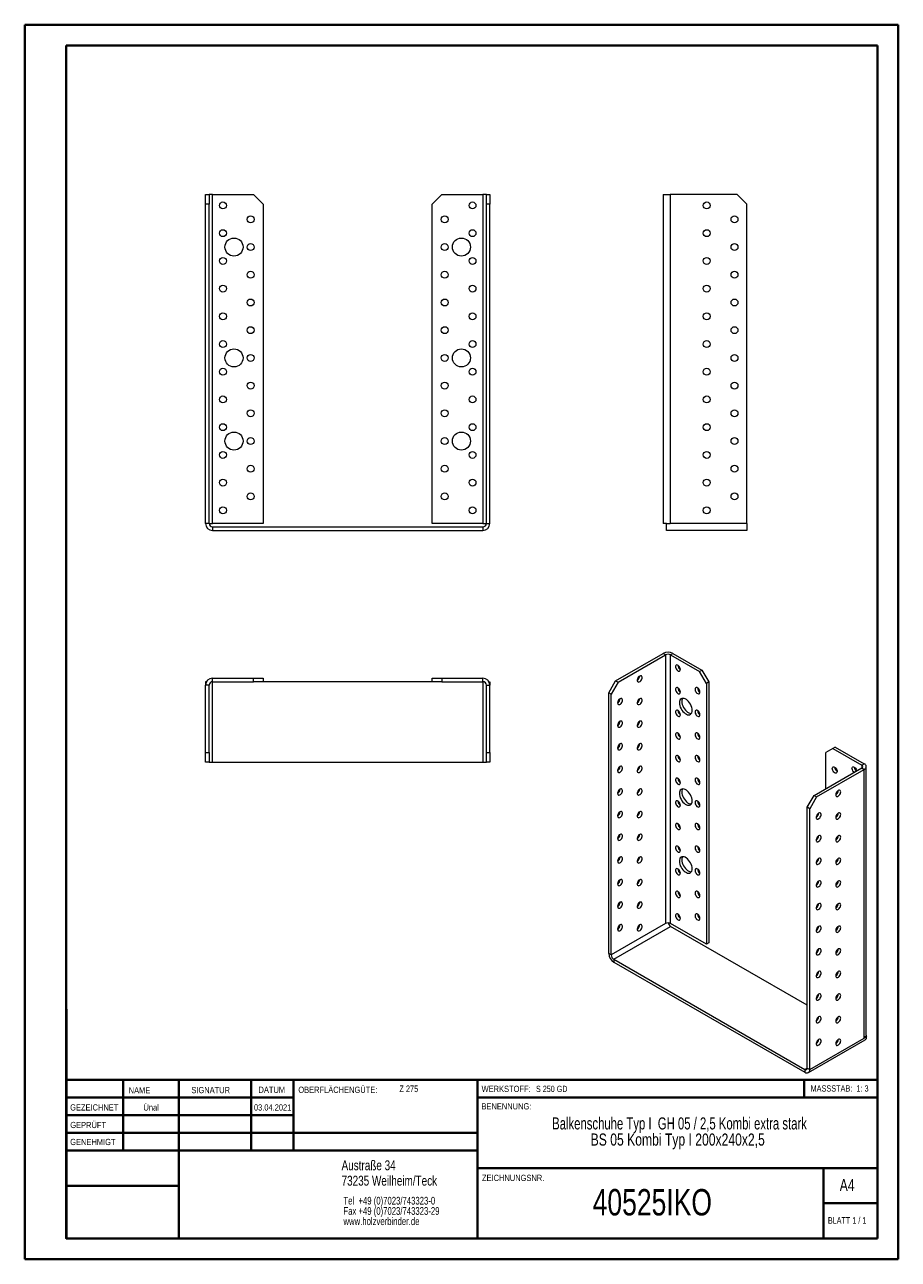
# Model space of a CAD drawing. Header units: millimetres. Extents: x 0 to 210, y 0 to 297.
import ezdxf

# ---------------------------------------------------------------- set-up
doc = ezdxf.new("R2010")
doc.units = ezdxf.units.MM
doc.styles.add('SLDTEXTSTYLE0', font='TXT', dxfattribs={"width": 0.75})
doc.styles.add('SLDTEXTSTYLE1', font='TXT', dxfattribs={"width": 0.681818})
doc.styles.add('SLDTEXTSTYLE2', font='TXT', dxfattribs={"width": 0.7})
doc.styles.add('SLDTEXTSTYLE3', font='TXT', dxfattribs={"width": 0.6875})
doc.styles.add('SLDTEXTSTYLE4', font='TXT', dxfattribs={"width": 0.69898})

# ---------------------------------------------------------------- blocks, each defined once
blk = doc.blocks.new('SW_NOTE_0')
at = {"color": 0, "linetype": 'Continuous', "lineweight": 0, "char_height": 1.8521, "attachment_point": 1, "style": 'SLDTEXTSTYLE0'}
for s, insert in [('Tel  +49 (0)7023/743323-0', (0, 2.39)), ('Fax +49 (0)7023/743323-29', (0, -0.08)), ('www.holzverbinder.de', (0, -2.55))]:
    blk.add_mtext(s, dxfattribs=dict(at, insert=insert))
blk = doc.blocks.new('SW_NOTE_1')
at = {"color": 0, "linetype": 'Continuous', "lineweight": 0, "char_height": 2.9104, "attachment_point": 2}
for s, insert, style in [('Balkenschuhe Typ I  GH 05 / 2,5 Kombi extra stark', (45.38, 3.75), 'SLDTEXTSTYLE4'), ('BS 05 Kombi Typ I 200x240x2,5', (44.95, -0.13), 'SLDTEXTSTYLE0')]:
    blk.add_mtext(s, dxfattribs=dict(at, insert=insert, style=style))

msp = doc.modelspace()

# ---------------------------------------------------------------- linework, layer by layer
at = {"color": 7, "linetype": 'Continuous', "lineweight": 40}
for p, q in [((0.08, 0.21), (0.08, 297.21)), ((0.08, 297.21), (210.08, 297.21)), ((210.08, 0.21), (210.08, 297.21)), ((210.08, 292.21), (210.08, 297.21)), ((10.08, 292.21), (205.08, 292.21)), ((10.08, 5.21), (10.08, 292.21)), ((205.08, 5.21), (205.08, 292.21)), ((10.11, 60.37), (10.11, 5.12)), ((205.08, 43.37), (10.11, 43.37)), ((23.71, 43.37), (23.71, 26.37)), ((37.1, 43.37), (37.1, 5.12)), ((54.51, 43.37), (54.51, 26.37)), ((64.71, 26.37), (64.71, 43.37)), ((108.91, 43.37), (108.91, 5.12)), ((187.47, 39.12), (187.47, 43.37)), ((64.71, 39.1), (10.11, 39.1)), ((205.08, 39.12), (108.91, 39.12)), ((64.71, 34.87), (10.11, 34.87)), ((108.91, 30.62), (10.11, 30.62)), ((108.91, 26.37), (10.11, 26.37)), ((108.91, 22.12), (205.08, 22.12)), ((192.08, 5.21), (192.08, 22.21)), ((37.1, 17.87), (10.11, 17.87)), ((10.11, 13.71), (10.08, 13.71)), ((205.08, 13.71), (192.08, 13.71)), ((10.11, 9.46), (10.08, 9.46)), ((10.08, 5.21), (205.08, 5.21)), ((205.08, 5.21), (180.99, 5.21)), ((0.08, 0.21), (210.08, 0.21))]:
    msp.add_line(p, q, dxfattribs=at)
at = {"color": 7, "linetype": 'Continuous', "lineweight": 15}
for p, q in [((43.56, 256.39), (44.39, 256.39)), ((43.56, 254.06), (43.56, 256.39)), ((44.39, 256.39), (44.39, 254.06)), ((45.23, 256.39), (44.39, 256.39)), ((45.23, 177.23), (45.23, 256.39)), ((45.23, 256.39), (55.06, 256.39)), ((57.39, 254.06), (55.06, 256.39)), ((100.39, 256.39), (98.06, 254.06)), ((100.39, 256.39), (110.23, 256.39)), ((110.23, 256.39), (110.23, 177.23)), ((111.06, 256.39), (110.23, 256.39)), ((111.06, 254.06), (111.06, 256.39)), ((111.06, 256.39), (111.89, 256.39)), ((111.89, 256.39), (111.89, 254.06)), ((153.54, 256.39), (153.54, 177.23)), ((153.54, 256.39), (155.21, 256.39)), ((155.21, 256.39), (155.21, 177.23)), ((171.37, 256.39), (155.21, 256.39)), ((173.71, 254.06), (171.37, 256.39)), ((44.39, 254.06), (43.56, 254.06)), ((43.56, 177.23), (43.56, 254.06)), ((44.39, 177.23), (44.39, 254.06)), ((57.39, 254.06), (57.39, 177.23)), ((98.06, 177.23), (98.06, 254.06)), ((111.06, 177.23), (111.06, 254.06)), ((111.89, 254.06), (111.06, 254.06)), ((111.89, 177.23), (111.89, 254.06)), ((173.71, 177.23), (173.71, 254.06)), ((44.39, 177.23), (43.56, 177.23)), ((44.39, 177.23), (45.23, 177.23)), ((57.39, 177.23), (45.23, 177.23)), ((45.23, 176.39), (45.23, 175.56)), ((45.23, 176.39), (110.23, 176.39)), ((45.23, 175.56), (110.23, 175.56)), ((110.23, 177.23), (98.06, 177.23)), ((110.23, 177.23), (111.06, 177.23)), ((110.23, 176.39), (110.23, 175.56)), ((111.06, 177.23), (111.89, 177.23)), ((154.37, 177.23), (153.54, 177.23)), ((154.37, 175.56), (154.37, 177.23)), ((154.37, 177.23), (155.21, 177.23)), ((173.71, 175.56), (154.37, 175.56)), ((173.71, 177.23), (155.21, 177.23)), ((173.71, 177.23), (173.71, 175.56)), ((142.13, 139.37), (153.57, 145.97)), ((142.72, 139.03), (154.15, 145.63)), ((154.15, 145.63), (153.57, 145.97)), ((154.15, 145.63), (154.15, 80.99)), ((155.33, 145.63), (155.92, 145.97)), ((155.33, 80.99), (155.33, 145.63)), ((155.33, 145.63), (162.29, 141.62)), ((155.92, 145.97), (162.88, 141.96)), ((45.23, 139.16), (45.23, 139.99)), ((45.23, 139.99), (55.06, 139.99)), ((55.06, 139.16), (55.06, 139.99)), ((55.06, 139.99), (57.39, 139.99)), ((57.39, 139.99), (57.39, 139.16)), ((98.06, 139.16), (98.06, 139.99)), ((98.06, 139.99), (100.39, 139.99)), ((100.39, 139.99), (100.39, 139.16)), ((100.39, 139.99), (110.23, 139.99)), ((110.23, 139.16), (110.23, 139.99)), ((162.29, 141.62), (162.88, 141.96)), ((163.94, 138.76), (162.29, 141.62)), ((162.88, 141.96), (164.53, 139.1)), ((43.56, 139.16), (43.56, 138.33)), ((43.78, 139.16), (43.56, 139.16)), ((44.39, 138.33), (43.56, 138.33)), ((43.56, 122.16), (43.56, 138.33)), ((44.39, 122.16), (44.39, 138.33)), ((45.23, 139.16), (55.06, 139.16)), ((45.23, 119.83), (45.23, 139.16)), ((57.39, 139.16), (55.06, 139.16)), ((98.06, 139.16), (57.39, 139.16)), ((100.39, 139.16), (98.06, 139.16)), ((100.39, 139.16), (110.23, 139.16)), ((110.23, 139.16), (110.23, 119.83)), ((111.06, 138.33), (111.89, 138.33)), ((111.06, 122.16), (111.06, 138.33)), ((111.67, 139.16), (111.89, 139.16)), ((111.89, 139.16), (111.89, 138.33)), ((111.89, 122.16), (111.89, 138.33)), ((140.48, 136.51), (142.13, 139.37)), ((142.72, 139.03), (141.07, 136.17)), ((142.13, 139.37), (142.72, 139.03)), ((164.53, 139.1), (163.94, 138.76)), ((163.94, 138.76), (163.94, 76.02)), ((164.53, 139.1), (164.53, 76.36)), ((141.07, 136.17), (140.48, 136.51)), ((140.48, 73.78), (140.48, 136.51)), ((141.07, 73.44), (141.07, 136.17)), ((43.56, 122.16), (44.39, 122.16)), ((43.56, 119.83), (43.56, 122.16)), ((44.39, 122.16), (44.39, 119.83)), ((111.06, 122.16), (111.89, 122.16)), ((111.06, 119.83), (111.06, 122.16)), ((111.89, 122.16), (111.89, 119.83)), ((194.34, 123.11), (192.69, 122.16)), ((192.69, 113.45), (192.69, 122.16)), ((194.93, 123.45), (194.34, 123.11)), ((194.34, 123.11), (201.3, 119.1)), ((194.93, 123.45), (201.88, 119.44)), ((44.39, 119.83), (43.56, 119.83)), ((44.39, 119.83), (45.23, 119.83)), ((45.23, 119.83), (110.23, 119.83)), ((110.23, 119.83), (111.06, 119.83)), ((111.89, 119.83), (111.06, 119.83)), ((201.3, 119.1), (201.88, 119.44)), ((201.3, 119.1), (201.3, 118.42)), ((189.86, 111.82), (201.3, 118.42)), ((190.45, 111.48), (201.88, 118.08)), ((201.3, 118.42), (201.88, 118.08)), ((201.88, 53.43), (201.88, 118.08)), ((202.37, 54.11), (202.37, 118.76)), ((188.21, 108.96), (189.86, 111.82)), ((190.45, 111.48), (188.8, 108.62)), ((189.86, 111.82), (190.45, 111.48)), ((188.8, 108.62), (188.21, 108.96)), ((188.21, 46.22), (188.21, 108.96)), ((188.8, 45.88), (188.8, 108.62)), ((154.15, 80.99), (141.07, 73.44)), ((141.66, 72.42), (155.33, 80.31)), ((163.94, 76.02), (155.33, 80.99)), ((188.21, 61.33), (155.33, 80.31)), ((164.53, 76.36), (163.94, 76.02)), ((141.07, 73.44), (140.48, 73.78)), ((141.66, 72.42), (187.62, 45.88)), ((141.66, 72.42), (141.66, 71.73)), ((141.66, 71.73), (187.62, 45.2)), ((195.4, 57.86), (195.17, 57.99)), ((202.47, 53.77), (201.88, 53.43)), ((202.32, 53.87), (202.47, 53.77)), ((188.46, 45.12), (202.13, 53.01)), ((188.8, 45.88), (201.88, 53.43)), ((188.21, 46.22), (187.62, 45.88)), ((187.62, 45.88), (187.62, 45.2)), ((188.21, 46.22), (188.8, 45.88))]:
    msp.add_line(p, q, dxfattribs=at)
at = {"color": 7, "linetype": 'Continuous', "lineweight": 0}
for p, q in [((64.71, 39.12), (10.11, 39.12)), ((23.71, 5.21), (23.71, 5.12)), ((54.51, 5.21), (54.51, 5.12))]:
    msp.add_line(p, q, dxfattribs=at)
at = {"color": 7, "linetype": 'Continuous', "lineweight": 15, "flags": 128}
for points in [[(157.69, 142.09), (157.66, 142.31), (157.59, 142.53), (157.47, 142.75), (157.32, 142.94), (157.14, 143.09), (156.97, 143.17), (156.81, 143.19), (156.67, 143.14), (156.57, 143.03), (156.52, 142.87), (156.52, 142.67), (156.57, 142.44), (156.67, 142.22), (156.81, 142.01), (156.97, 141.84), (157.14, 141.73), (157.32, 141.67), (157.47, 141.69), (157.59, 141.77), (157.66, 141.91), (157.69, 142.09)], [(147.91, 140.53), (147.73, 140.4), (147.58, 140.22), (147.45, 140.01), (147.36, 139.78), (147.32, 139.56), (147.33, 139.36), (147.4, 139.21), (147.51, 139.12), (147.65, 139.09), (147.82, 139.12), (148, 139.23), (148.16, 139.38), (148.31, 139.58), (148.42, 139.8), (148.48, 140.03), (148.5, 140.24), (148.46, 140.41), (148.37, 140.54), (148.24, 140.6), (148.08, 140.6), (147.91, 140.53)], [(157.69, 136.65), (157.66, 136.86), (157.59, 137.09), (157.47, 137.31), (157.32, 137.5), (157.14, 137.64), (156.97, 137.73), (156.81, 137.75), (156.67, 137.7), (156.57, 137.59), (156.52, 137.43), (156.52, 137.22), (156.57, 137), (156.67, 136.78), (156.81, 136.57), (156.97, 136.4), (157.14, 136.28), (157.32, 136.23), (157.47, 136.24), (157.59, 136.32), (157.66, 136.46), (157.69, 136.65)], [(162.4, 136.65), (162.38, 136.86), (162.3, 137.09), (162.18, 137.31), (162.03, 137.5), (161.86, 137.64), (161.68, 137.73), (161.52, 137.75), (161.38, 137.7), (161.28, 137.59), (161.23, 137.43), (161.23, 137.22), (161.28, 137), (161.38, 136.78), (161.52, 136.57), (161.68, 136.4), (161.86, 136.29), (162.03, 136.23), (162.18, 136.25), (162.3, 136.32), (162.38, 136.46), (162.4, 136.65)], [(143.19, 135.08), (143.02, 134.95), (142.86, 134.77), (142.73, 134.56), (142.65, 134.34), (142.61, 134.12), (142.62, 133.92), (142.68, 133.77), (142.79, 133.67), (142.94, 133.64), (143.11, 133.68), (143.28, 133.78), (143.45, 133.94), (143.6, 134.14), (143.7, 134.36), (143.77, 134.58), (143.78, 134.79), (143.74, 134.97), (143.66, 135.09), (143.53, 135.16), (143.37, 135.15), (143.19, 135.08)], [(147.91, 135.08), (147.73, 134.95), (147.58, 134.77), (147.45, 134.56), (147.36, 134.34), (147.32, 134.12), (147.33, 133.92), (147.4, 133.77), (147.51, 133.67), (147.65, 133.64), (147.82, 133.68), (148, 133.78), (148.16, 133.94), (148.31, 134.14), (148.42, 134.36), (148.48, 134.58), (148.5, 134.79), (148.46, 134.97), (148.37, 135.09), (148.24, 135.16), (148.08, 135.15), (147.91, 135.08)], [(160.52, 132.29), (160.49, 132.63), (160.42, 132.99), (160.29, 133.36), (160.12, 133.72), (159.91, 134.06), (159.67, 134.37), (159.41, 134.64), (159.13, 134.86), (158.85, 135.02), (158.57, 135.12), (158.3, 135.16), (158.06, 135.12), (157.85, 135.02), (157.68, 134.86), (157.56, 134.64), (157.48, 134.37), (157.45, 134.06), (157.48, 133.72), (157.56, 133.36), (157.68, 133), (157.85, 132.64), (158.06, 132.3), (158.3, 131.99), (158.57, 131.72), (158.85, 131.5), (159.13, 131.34), (159.41, 131.23), (159.67, 131.2), (159.91, 131.23), (160.12, 131.33), (160.29, 131.5), (160.42, 131.71), (160.49, 131.98), (160.52, 132.29)], [(158.24, 135.15), (158.15, 134.98), (158.07, 134.71), (158.04, 134.4), (158.07, 134.06), (158.15, 133.7), (158.27, 133.34), (158.44, 132.98), (158.65, 132.64), (158.89, 132.33), (159.16, 132.06), (159.43, 131.84), (159.72, 131.68), (160, 131.58), (160.26, 131.54), (160.32, 131.54)], [(157.69, 131.21), (157.66, 131.42), (157.59, 131.65), (157.47, 131.87), (157.32, 132.05), (157.14, 132.2), (156.97, 132.28), (156.81, 132.3), (156.67, 132.26), (156.57, 132.15), (156.52, 131.98), (156.52, 131.78), (156.57, 131.56), (156.67, 131.33), (156.81, 131.13), (156.97, 130.96), (157.14, 130.84), (157.32, 130.79), (157.47, 130.8), (157.59, 130.88), (157.66, 131.02), (157.69, 131.21)], [(162.4, 131.21), (162.38, 131.42), (162.3, 131.65), (162.18, 131.87), (162.03, 132.05), (161.86, 132.2), (161.68, 132.28), (161.52, 132.31), (161.38, 132.26), (161.28, 132.15), (161.23, 131.98), (161.23, 131.78), (161.28, 131.56), (161.38, 131.33), (161.52, 131.13), (161.68, 130.96), (161.86, 130.84), (162.03, 130.79), (162.18, 130.8), (162.3, 130.88), (162.38, 131.02), (162.4, 131.21)], [(143.19, 129.64), (143.02, 129.51), (142.86, 129.33), (142.73, 129.12), (142.65, 128.89), (142.61, 128.67), (142.62, 128.48), (142.68, 128.33), (142.79, 128.23), (142.94, 128.2), (143.11, 128.24), (143.28, 128.34), (143.45, 128.49), (143.6, 128.69), (143.7, 128.91), (143.77, 129.14), (143.78, 129.35), (143.74, 129.53), (143.66, 129.65), (143.53, 129.71), (143.37, 129.71), (143.19, 129.64)], [(147.91, 129.64), (147.73, 129.51), (147.58, 129.33), (147.45, 129.12), (147.36, 128.89), (147.32, 128.67), (147.33, 128.48), (147.4, 128.33), (147.51, 128.23), (147.65, 128.2), (147.82, 128.24), (148, 128.34), (148.16, 128.49), (148.31, 128.69), (148.42, 128.91), (148.48, 129.14), (148.5, 129.35), (148.46, 129.53), (148.37, 129.65), (148.24, 129.71), (148.08, 129.71), (147.91, 129.64)], [(157.69, 125.76), (157.66, 125.98), (157.59, 126.2), (157.47, 126.42), (157.32, 126.61), (157.14, 126.75), (156.97, 126.84), (156.81, 126.86), (156.67, 126.81), (156.57, 126.7), (156.52, 126.54), (156.52, 126.34), (156.57, 126.11), (156.67, 125.89), (156.81, 125.68), (156.97, 125.51), (157.14, 125.4), (157.32, 125.34), (157.47, 125.36), (157.59, 125.44), (157.66, 125.58), (157.69, 125.76)], [(162.4, 125.76), (162.38, 125.98), (162.3, 126.2), (162.18, 126.42), (162.03, 126.61), (161.86, 126.76), (161.68, 126.84), (161.52, 126.86), (161.38, 126.81), (161.28, 126.7), (161.23, 126.54), (161.23, 126.34), (161.28, 126.11), (161.38, 125.89), (161.52, 125.68), (161.68, 125.51), (161.86, 125.4), (162.03, 125.34), (162.18, 125.36), (162.3, 125.44), (162.38, 125.58), (162.4, 125.76)], [(143.19, 124.2), (143.02, 124.07), (142.86, 123.89), (142.73, 123.68), (142.65, 123.45), (142.61, 123.23), (142.62, 123.03), (142.68, 122.88), (142.79, 122.79), (142.94, 122.76), (143.11, 122.79), (143.28, 122.89), (143.45, 123.05), (143.6, 123.25), (143.7, 123.47), (143.77, 123.7), (143.78, 123.91), (143.74, 124.08), (143.66, 124.21), (143.53, 124.27), (143.37, 124.27), (143.19, 124.2)], [(147.91, 124.2), (147.73, 124.07), (147.58, 123.89), (147.45, 123.67), (147.36, 123.45), (147.32, 123.23), (147.33, 123.03), (147.4, 122.88), (147.51, 122.79), (147.65, 122.76), (147.82, 122.79), (148, 122.89), (148.16, 123.05), (148.31, 123.25), (148.42, 123.47), (148.48, 123.7), (148.5, 123.91), (148.46, 124.08), (148.37, 124.21), (148.24, 124.27), (148.08, 124.27), (147.91, 124.2)], [(143.19, 118.75), (143.02, 118.62), (142.86, 118.44), (142.73, 118.23), (142.65, 118.01), (142.61, 117.78), (142.62, 117.59), (142.68, 117.44), (142.79, 117.34), (142.94, 117.31), (143.11, 117.35), (143.28, 117.45), (143.45, 117.61), (143.6, 117.81), (143.7, 118.03), (143.77, 118.25), (143.78, 118.46), (143.74, 118.64), (143.66, 118.76), (143.53, 118.83), (143.37, 118.82), (143.19, 118.75)], [(147.91, 118.75), (147.73, 118.62), (147.58, 118.44), (147.45, 118.23), (147.36, 118), (147.32, 117.78), (147.33, 117.59), (147.4, 117.44), (147.51, 117.34), (147.65, 117.31), (147.82, 117.35), (148, 117.45), (148.16, 117.61), (148.31, 117.81), (148.42, 118.03), (148.48, 118.25), (148.5, 118.46), (148.46, 118.64), (148.37, 118.76), (148.24, 118.83), (148.08, 118.82), (147.91, 118.75)], [(157.69, 120.32), (157.66, 120.53), (157.59, 120.76), (157.47, 120.98), (157.32, 121.17), (157.14, 121.31), (156.97, 121.4), (156.81, 121.42), (156.67, 121.37), (156.57, 121.26), (156.52, 121.1), (156.52, 120.89), (156.57, 120.67), (156.67, 120.44), (156.81, 120.24), (156.97, 120.07), (157.14, 119.95), (157.32, 119.9), (157.47, 119.91), (157.59, 119.99), (157.66, 120.13), (157.69, 120.32)], [(162.4, 120.32), (162.38, 120.53), (162.3, 120.76), (162.18, 120.98), (162.03, 121.17), (161.86, 121.31), (161.68, 121.4), (161.52, 121.42), (161.38, 121.37), (161.28, 121.26), (161.23, 121.1), (161.23, 120.89), (161.28, 120.67), (161.38, 120.45), (161.52, 120.24), (161.68, 120.07), (161.86, 119.95), (162.03, 119.9), (162.18, 119.91), (162.3, 119.99), (162.38, 120.13), (162.4, 120.32)], [(157.69, 114.87), (157.66, 115.09), (157.59, 115.32), (157.47, 115.53), (157.32, 115.72), (157.14, 115.87), (156.97, 115.95), (156.81, 115.97), (156.67, 115.93), (156.57, 115.82), (156.52, 115.65), (156.52, 115.45), (156.57, 115.23), (156.67, 115), (156.81, 114.8), (156.97, 114.63), (157.14, 114.51), (157.32, 114.46), (157.47, 114.47), (157.59, 114.55), (157.66, 114.69), (157.69, 114.87)], [(162.4, 114.87), (162.38, 115.09), (162.3, 115.32), (162.18, 115.53), (162.03, 115.72), (161.86, 115.87), (161.68, 115.95), (161.52, 115.97), (161.38, 115.93), (161.28, 115.82), (161.23, 115.65), (161.23, 115.45), (161.28, 115.23), (161.38, 115), (161.52, 114.8), (161.68, 114.63), (161.86, 114.51), (162.03, 114.46), (162.18, 114.47), (162.3, 114.55), (162.38, 114.69), (162.4, 114.87)], [(194.22, 118.28), (194.25, 118.47), (194.33, 118.6), (194.45, 118.68), (194.6, 118.7), (194.77, 118.64), (194.94, 118.53), (195.11, 118.36), (195.25, 118.15), (195.34, 117.93), (195.4, 117.7), (195.4, 117.5), (195.34, 117.34), (195.25, 117.23), (195.11, 117.18), (194.94, 117.2), (194.77, 117.29), (194.6, 117.43), (194.45, 117.62), (194.33, 117.84), (194.25, 118.06), (194.22, 118.28)], [(198.94, 118.28), (198.96, 118.47), (199.04, 118.6), (199.16, 118.68), (199.31, 118.7), (199.48, 118.64), (199.66, 118.53), (199.82, 118.36), (199.96, 118.15), (200.06, 117.93), (200.11, 117.73)], [(143.19, 113.31), (143.02, 113.18), (142.86, 113), (142.73, 112.79), (142.65, 112.56), (142.61, 112.34), (142.62, 112.15), (142.68, 111.99), (142.79, 111.9), (142.94, 111.87), (143.11, 111.91), (143.28, 112.01), (143.45, 112.16), (143.6, 112.36), (143.7, 112.58), (143.77, 112.81), (143.78, 113.02), (143.74, 113.19), (143.66, 113.32), (143.53, 113.38), (143.37, 113.38), (143.19, 113.31)], [(147.91, 113.31), (147.73, 113.18), (147.58, 113), (147.45, 112.79), (147.36, 112.56), (147.32, 112.34), (147.33, 112.15), (147.4, 111.99), (147.51, 111.9), (147.65, 111.87), (147.82, 111.91), (148, 112.01), (148.16, 112.16), (148.31, 112.36), (148.42, 112.58), (148.48, 112.81), (148.5, 113.02), (148.46, 113.19), (148.37, 113.32), (148.24, 113.38), (148.08, 113.38), (147.91, 113.31)], [(160.52, 110.52), (160.49, 110.86), (160.42, 111.22), (160.29, 111.58), (160.12, 111.94), (159.91, 112.28), (159.67, 112.59), (159.41, 112.86), (159.13, 113.08), (158.85, 113.25), (158.57, 113.35), (158.3, 113.38), (158.06, 113.35), (157.85, 113.25), (157.68, 113.09), (157.56, 112.87), (157.48, 112.6), (157.45, 112.29), (157.48, 111.95), (157.56, 111.59), (157.68, 111.22), (157.85, 110.87), (158.06, 110.53), (158.3, 110.21), (158.57, 109.94), (158.85, 109.72), (159.13, 109.56), (159.41, 109.46), (159.67, 109.43), (159.91, 109.46), (160.12, 109.56), (160.29, 109.72), (160.42, 109.94), (160.49, 110.21), (160.52, 110.52)], [(158.24, 113.38), (158.15, 113.21), (158.07, 112.94), (158.04, 112.63), (158.07, 112.29), (158.15, 111.93), (158.27, 111.56), (158.44, 111.21), (158.65, 110.87), (158.89, 110.55), (159.16, 110.28), (159.43, 110.06), (159.72, 109.9), (160, 109.8), (160.26, 109.77), (160.32, 109.77)], [(195.64, 112.97), (195.46, 112.84), (195.31, 112.66), (195.18, 112.45), (195.09, 112.23), (195.05, 112.01), (195.06, 111.81), (195.13, 111.66), (195.24, 111.56), (195.38, 111.53), (195.55, 111.57), (195.73, 111.67), (195.89, 111.83), (196.04, 112.03), (196.15, 112.25), (196.21, 112.47), (196.23, 112.68), (196.19, 112.86), (196.1, 112.98), (195.97, 113.05), (195.81, 113.04), (195.64, 112.97)], [(157.69, 109.43), (157.66, 109.65), (157.59, 109.87), (157.47, 110.09), (157.32, 110.28), (157.14, 110.42), (156.97, 110.51), (156.81, 110.53), (156.67, 110.48), (156.57, 110.37), (156.52, 110.21), (156.52, 110.01), (156.57, 109.78), (156.67, 109.56), (156.81, 109.35), (156.97, 109.18), (157.14, 109.07), (157.32, 109.01), (157.47, 109.03), (157.59, 109.11), (157.66, 109.25), (157.69, 109.43)], [(162.4, 109.43), (162.38, 109.65), (162.3, 109.87), (162.18, 110.09), (162.03, 110.28), (161.86, 110.42), (161.68, 110.51), (161.52, 110.53), (161.38, 110.48), (161.28, 110.37), (161.23, 110.21), (161.23, 110.01), (161.28, 109.78), (161.38, 109.56), (161.52, 109.35), (161.68, 109.18), (161.86, 109.07), (162.03, 109.01), (162.18, 109.03), (162.3, 109.11), (162.38, 109.25), (162.4, 109.43)], [(195.33, 112.2), (195.19, 112.33), (195.14, 112.38)], [(195.28, 112.63), (195.34, 112.48), (195.39, 112.28)], [(143.19, 107.87), (143.02, 107.74), (142.86, 107.56), (142.73, 107.34), (142.65, 107.12), (142.61, 106.9), (142.62, 106.7), (142.68, 106.55), (142.79, 106.46), (142.94, 106.43), (143.11, 106.46), (143.28, 106.56), (143.45, 106.72), (143.6, 106.92), (143.7, 107.14), (143.77, 107.37), (143.78, 107.58), (143.74, 107.75), (143.66, 107.88), (143.53, 107.94), (143.37, 107.94), (143.19, 107.87)], [(147.91, 107.87), (147.73, 107.74), (147.58, 107.56), (147.45, 107.34), (147.36, 107.12), (147.32, 106.9), (147.33, 106.7), (147.4, 106.55), (147.51, 106.46), (147.65, 106.42), (147.82, 106.46), (148, 106.56), (148.16, 106.72), (148.31, 106.92), (148.42, 107.14), (148.48, 107.37), (148.5, 107.58), (148.46, 107.75), (148.37, 107.88), (148.24, 107.94), (148.08, 107.94), (147.91, 107.87)], [(190.92, 107.53), (190.75, 107.4), (190.59, 107.22), (190.46, 107.01), (190.38, 106.78), (190.34, 106.56), (190.35, 106.37), (190.41, 106.22), (190.52, 106.12), (190.67, 106.09), (190.84, 106.13), (191.01, 106.23), (191.18, 106.38), (191.33, 106.58), (191.43, 106.8), (191.5, 107.03), (191.51, 107.24), (191.47, 107.42), (191.38, 107.54), (191.26, 107.6), (191.1, 107.6), (190.92, 107.53)], [(195.64, 107.53), (195.46, 107.4), (195.31, 107.22), (195.18, 107.01), (195.09, 106.78), (195.05, 106.56), (195.06, 106.37), (195.13, 106.21), (195.24, 106.12), (195.38, 106.09), (195.55, 106.13), (195.73, 106.23), (195.89, 106.38), (196.04, 106.58), (196.15, 106.8), (196.21, 107.03), (196.23, 107.24), (196.19, 107.42), (196.1, 107.54), (195.97, 107.6), (195.81, 107.6), (195.64, 107.53)], [(195.33, 106.76), (195.19, 106.88), (195.14, 106.93)], [(195.28, 107.19), (195.34, 107.04), (195.39, 106.84)], [(157.69, 103.99), (157.66, 104.2), (157.59, 104.43), (157.47, 104.65), (157.32, 104.84), (157.14, 104.98), (156.97, 105.07), (156.81, 105.09), (156.67, 105.04), (156.57, 104.93), (156.52, 104.77), (156.52, 104.56), (156.57, 104.34), (156.67, 104.11), (156.81, 103.91), (156.97, 103.74), (157.14, 103.62), (157.32, 103.57), (157.47, 103.58), (157.59, 103.66), (157.66, 103.8), (157.69, 103.99)], [(162.4, 103.99), (162.38, 104.2), (162.3, 104.43), (162.18, 104.65), (162.03, 104.84), (161.86, 104.98), (161.68, 105.07), (161.52, 105.09), (161.38, 105.04), (161.28, 104.93), (161.23, 104.77), (161.23, 104.56), (161.28, 104.34), (161.38, 104.11), (161.52, 103.91), (161.68, 103.74), (161.86, 103.62), (162.03, 103.57), (162.18, 103.58), (162.3, 103.66), (162.38, 103.8), (162.4, 103.99)], [(143.19, 102.42), (143.02, 102.29), (142.86, 102.11), (142.73, 101.9), (142.65, 101.67), (142.61, 101.45), (142.62, 101.26), (142.68, 101.11), (142.79, 101.01), (142.94, 100.98), (143.11, 101.02), (143.28, 101.12), (143.45, 101.28), (143.6, 101.47), (143.7, 101.7), (143.77, 101.92), (143.78, 102.13), (143.74, 102.31), (143.66, 102.43), (143.53, 102.5), (143.37, 102.49), (143.19, 102.42)], [(147.91, 102.42), (147.73, 102.29), (147.58, 102.11), (147.45, 101.9), (147.36, 101.67), (147.32, 101.45), (147.33, 101.26), (147.4, 101.11), (147.51, 101.01), (147.65, 100.98), (147.82, 101.02), (148, 101.12), (148.16, 101.28), (148.31, 101.47), (148.42, 101.7), (148.48, 101.92), (148.5, 102.13), (148.46, 102.31), (148.37, 102.43), (148.24, 102.5), (148.08, 102.49), (147.91, 102.42)], [(190.92, 102.09), (190.75, 101.96), (190.59, 101.78), (190.46, 101.56), (190.38, 101.34), (190.34, 101.12), (190.35, 100.92), (190.41, 100.77), (190.52, 100.68), (190.67, 100.65), (190.84, 100.68), (191.01, 100.78), (191.18, 100.94), (191.33, 101.14), (191.43, 101.36), (191.5, 101.59), (191.51, 101.8), (191.47, 101.97), (191.38, 102.1), (191.26, 102.16), (191.1, 102.16), (190.92, 102.09)], [(195.64, 102.09), (195.46, 101.96), (195.31, 101.78), (195.18, 101.56), (195.09, 101.34), (195.05, 101.12), (195.06, 100.92), (195.13, 100.77), (195.24, 100.68), (195.38, 100.65), (195.55, 100.68), (195.73, 100.78), (195.89, 100.94), (196.04, 101.14), (196.15, 101.36), (196.21, 101.59), (196.23, 101.8), (196.19, 101.97), (196.1, 102.1), (195.97, 102.16), (195.81, 102.16), (195.64, 102.09)], [(195.33, 101.31), (195.19, 101.44), (195.14, 101.49)], [(195.28, 101.75), (195.34, 101.6), (195.39, 101.39)], [(157.69, 98.54), (157.66, 98.76), (157.59, 98.99), (157.47, 99.2), (157.32, 99.39), (157.14, 99.54), (156.97, 99.62), (156.81, 99.64), (156.67, 99.6), (156.57, 99.49), (156.52, 99.32), (156.52, 99.12), (156.57, 98.89), (156.67, 98.67), (156.81, 98.46), (156.97, 98.3), (157.14, 98.18), (157.32, 98.13), (157.47, 98.14), (157.59, 98.22), (157.66, 98.36), (157.69, 98.54)], [(162.4, 98.54), (162.38, 98.76), (162.3, 98.99), (162.18, 99.2), (162.03, 99.39), (161.86, 99.54), (161.68, 99.62), (161.52, 99.64), (161.38, 99.6), (161.28, 99.49), (161.23, 99.32), (161.23, 99.12), (161.28, 98.9), (161.38, 98.67), (161.52, 98.46), (161.68, 98.3), (161.86, 98.18), (162.03, 98.13), (162.18, 98.14), (162.3, 98.22), (162.38, 98.36), (162.4, 98.54)], [(143.19, 96.98), (143.02, 96.85), (142.86, 96.67), (142.73, 96.46), (142.65, 96.23), (142.61, 96.01), (142.62, 95.82), (142.68, 95.66), (142.79, 95.57), (142.94, 95.54), (143.11, 95.58), (143.28, 95.68), (143.45, 95.83), (143.6, 96.03), (143.7, 96.25), (143.77, 96.48), (143.78, 96.69), (143.74, 96.86), (143.66, 96.99), (143.53, 97.05), (143.37, 97.05), (143.19, 96.98)], [(147.91, 96.98), (147.73, 96.85), (147.58, 96.67), (147.45, 96.46), (147.36, 96.23), (147.32, 96.01), (147.33, 95.82), (147.4, 95.66), (147.51, 95.57), (147.65, 95.54), (147.82, 95.57), (148, 95.68), (148.16, 95.83), (148.31, 96.03), (148.42, 96.25), (148.48, 96.48), (148.5, 96.69), (148.46, 96.86), (148.37, 96.99), (148.24, 97.05), (148.08, 97.05), (147.91, 96.98)], [(160.52, 94.19), (160.49, 94.53), (160.42, 94.89), (160.29, 95.25), (160.12, 95.61), (159.91, 95.95), (159.67, 96.26), (159.41, 96.53), (159.13, 96.75), (158.85, 96.92), (158.57, 97.02), (158.3, 97.05), (158.06, 97.02), (157.85, 96.92), (157.68, 96.76), (157.56, 96.54), (157.48, 96.27), (157.45, 95.96), (157.48, 95.62), (157.56, 95.26), (157.68, 94.89), (157.85, 94.54), (158.06, 94.19), (158.3, 93.88), (158.57, 93.61), (158.85, 93.39), (159.13, 93.23), (159.41, 93.13), (159.67, 93.1), (159.91, 93.13), (160.12, 93.23), (160.29, 93.39), (160.42, 93.61), (160.49, 93.88), (160.52, 94.19)], [(158.24, 97.05), (158.15, 96.88), (158.07, 96.61), (158.04, 96.3), (158.07, 95.96), (158.15, 95.6), (158.27, 95.23), (158.44, 94.88), (158.65, 94.53), (158.89, 94.22), (159.16, 93.95), (159.43, 93.73), (159.72, 93.57), (160, 93.47), (160.26, 93.44), (160.32, 93.44)], [(190.92, 96.64), (190.75, 96.51), (190.59, 96.33), (190.46, 96.12), (190.38, 95.89), (190.34, 95.67), (190.35, 95.48), (190.41, 95.33), (190.52, 95.23), (190.67, 95.2), (190.84, 95.24), (191.01, 95.34), (191.18, 95.5), (191.33, 95.7), (191.43, 95.92), (191.5, 96.14), (191.51, 96.35), (191.47, 96.53), (191.38, 96.65), (191.26, 96.72), (191.1, 96.71), (190.92, 96.64)], [(195.64, 96.64), (195.46, 96.51), (195.31, 96.33), (195.18, 96.12), (195.09, 95.89), (195.05, 95.67), (195.06, 95.48), (195.13, 95.33), (195.24, 95.23), (195.38, 95.2), (195.55, 95.24), (195.73, 95.34), (195.89, 95.5), (196.04, 95.7), (196.15, 95.92), (196.21, 96.14), (196.23, 96.35), (196.19, 96.53), (196.1, 96.65), (195.97, 96.72), (195.81, 96.71), (195.64, 96.64)], [(195.33, 95.87), (195.19, 96), (195.14, 96.04)], [(195.28, 96.3), (195.34, 96.15), (195.39, 95.95)], [(157.69, 93.1), (157.66, 93.32), (157.59, 93.54), (157.47, 93.76), (157.32, 93.95), (157.14, 94.09), (156.97, 94.18), (156.81, 94.2), (156.67, 94.15), (156.57, 94.04), (156.52, 93.88), (156.52, 93.67), (156.57, 93.45), (156.67, 93.23), (156.81, 93.02), (156.97, 92.85), (157.14, 92.74), (157.32, 92.68), (157.47, 92.7), (157.59, 92.78), (157.66, 92.91), (157.69, 93.1)], [(162.4, 93.1), (162.38, 93.32), (162.3, 93.54), (162.18, 93.76), (162.03, 93.95), (161.86, 94.09), (161.68, 94.18), (161.52, 94.2), (161.38, 94.15), (161.28, 94.04), (161.23, 93.88), (161.23, 93.68), (161.28, 93.45), (161.38, 93.23), (161.52, 93.02), (161.68, 92.85), (161.86, 92.74), (162.03, 92.68), (162.18, 92.7), (162.3, 92.78), (162.38, 92.91), (162.4, 93.1)], [(143.19, 91.54), (143.02, 91.41), (142.86, 91.23), (142.73, 91.01), (142.65, 90.79), (142.61, 90.57), (142.62, 90.37), (142.68, 90.22), (142.79, 90.13), (142.94, 90.09), (143.11, 90.13), (143.28, 90.23), (143.45, 90.39), (143.6, 90.59), (143.7, 90.81), (143.77, 91.04), (143.78, 91.25), (143.74, 91.42), (143.66, 91.55), (143.53, 91.61), (143.37, 91.61), (143.19, 91.54)], [(147.91, 91.54), (147.73, 91.4), (147.58, 91.23), (147.45, 91.01), (147.36, 90.79), (147.32, 90.57), (147.33, 90.37), (147.4, 90.22), (147.51, 90.12), (147.65, 90.09), (147.82, 90.13), (148, 90.23), (148.16, 90.39), (148.31, 90.59), (148.42, 90.81), (148.48, 91.03), (148.5, 91.24), (148.46, 91.42), (148.37, 91.54), (148.24, 91.61), (148.08, 91.61), (147.91, 91.54)], [(190.92, 91.2), (190.75, 91.07), (190.59, 90.89), (190.46, 90.68), (190.38, 90.45), (190.34, 90.23), (190.35, 90.04), (190.41, 89.88), (190.52, 89.79), (190.67, 89.76), (190.84, 89.8), (191.01, 89.9), (191.18, 90.05), (191.33, 90.25), (191.43, 90.47), (191.5, 90.7), (191.51, 90.91), (191.47, 91.08), (191.38, 91.21), (191.26, 91.27), (191.1, 91.27), (190.92, 91.2)], [(195.64, 91.2), (195.46, 91.07), (195.31, 90.89), (195.18, 90.68), (195.09, 90.45), (195.05, 90.23), (195.06, 90.04), (195.13, 89.88), (195.24, 89.79), (195.38, 89.76), (195.55, 89.8), (195.73, 89.9), (195.89, 90.05), (196.04, 90.25), (196.15, 90.47), (196.21, 90.7), (196.23, 90.91), (196.19, 91.08), (196.1, 91.21), (195.97, 91.27), (195.81, 91.27), (195.64, 91.2)], [(195.33, 90.43), (195.19, 90.55), (195.14, 90.6)], [(195.28, 90.86), (195.34, 90.71), (195.39, 90.51)], [(143.19, 86.09), (143.02, 85.96), (142.86, 85.78), (142.73, 85.57), (142.65, 85.34), (142.61, 85.12), (142.62, 84.93), (142.68, 84.78), (142.79, 84.68), (142.94, 84.65), (143.11, 84.69), (143.28, 84.79), (143.45, 84.95), (143.6, 85.14), (143.7, 85.37), (143.77, 85.59), (143.78, 85.8), (143.74, 85.98), (143.66, 86.1), (143.53, 86.17), (143.37, 86.16), (143.19, 86.09)], [(147.91, 86.09), (147.73, 85.96), (147.58, 85.78), (147.45, 85.57), (147.36, 85.34), (147.32, 85.12), (147.33, 84.93), (147.4, 84.78), (147.51, 84.68), (147.65, 84.65), (147.82, 84.69), (148, 84.79), (148.16, 84.95), (148.31, 85.14), (148.42, 85.37), (148.48, 85.59), (148.5, 85.8), (148.46, 85.98), (148.37, 86.1), (148.24, 86.16), (148.08, 86.16), (147.91, 86.09)], [(157.69, 87.66), (157.66, 87.87), (157.59, 88.1), (157.47, 88.32), (157.32, 88.51), (157.14, 88.65), (156.97, 88.74), (156.81, 88.76), (156.67, 88.71), (156.57, 88.6), (156.52, 88.43), (156.52, 88.23), (156.57, 88.01), (156.67, 87.78), (156.81, 87.58), (156.97, 87.41), (157.14, 87.29), (157.32, 87.24), (157.47, 87.25), (157.59, 87.33), (157.66, 87.47), (157.69, 87.66)], [(162.4, 87.66), (162.38, 87.87), (162.3, 88.1), (162.18, 88.32), (162.03, 88.51), (161.86, 88.65), (161.68, 88.74), (161.52, 88.76), (161.38, 88.71), (161.28, 88.6), (161.23, 88.43), (161.23, 88.23), (161.28, 88.01), (161.38, 87.78), (161.52, 87.58), (161.68, 87.41), (161.86, 87.29), (162.03, 87.24), (162.18, 87.25), (162.3, 87.33), (162.38, 87.47), (162.4, 87.66)], [(157.69, 82.21), (157.66, 82.43), (157.59, 82.66), (157.47, 82.87), (157.32, 83.06), (157.14, 83.21), (156.97, 83.29), (156.81, 83.31), (156.67, 83.27), (156.57, 83.15), (156.52, 82.99), (156.52, 82.79), (156.57, 82.56), (156.67, 82.34), (156.81, 82.13), (156.97, 81.97), (157.14, 81.85), (157.32, 81.8), (157.47, 81.81), (157.59, 81.89), (157.66, 82.03), (157.69, 82.21)], [(162.4, 82.21), (162.38, 82.43), (162.3, 82.66), (162.18, 82.87), (162.03, 83.06), (161.86, 83.21), (161.68, 83.29), (161.52, 83.31), (161.38, 83.27), (161.28, 83.15), (161.23, 82.99), (161.23, 82.79), (161.28, 82.56), (161.38, 82.34), (161.52, 82.13), (161.68, 81.97), (161.86, 81.85), (162.03, 81.8), (162.18, 81.81), (162.3, 81.89), (162.38, 82.03), (162.4, 82.21)], [(190.92, 85.76), (190.75, 85.63), (190.59, 85.45), (190.46, 85.23), (190.38, 85.01), (190.34, 84.79), (190.35, 84.59), (190.41, 84.44), (190.52, 84.35), (190.67, 84.32), (190.84, 84.35), (191.01, 84.45), (191.18, 84.61), (191.33, 84.81), (191.43, 85.03), (191.5, 85.26), (191.51, 85.47), (191.47, 85.64), (191.38, 85.77), (191.26, 85.83), (191.1, 85.83), (190.92, 85.76)], [(195.64, 85.76), (195.46, 85.63), (195.31, 85.45), (195.18, 85.23), (195.09, 85.01), (195.05, 84.79), (195.06, 84.59), (195.13, 84.44), (195.24, 84.35), (195.38, 84.31), (195.55, 84.35), (195.73, 84.45), (195.89, 84.61), (196.04, 84.81), (196.15, 85.03), (196.21, 85.26), (196.23, 85.47), (196.19, 85.64), (196.1, 85.77), (195.97, 85.83), (195.81, 85.83), (195.64, 85.76)], [(195.33, 84.98), (195.19, 85.11), (195.14, 85.16)], [(195.28, 85.42), (195.34, 85.27), (195.39, 85.06)], [(143.19, 80.65), (143.02, 80.52), (142.86, 80.34), (142.73, 80.13), (142.65, 79.9), (142.61, 79.68), (142.62, 79.48), (142.68, 79.33), (142.79, 79.24), (142.94, 79.21), (143.11, 79.24), (143.28, 79.35), (143.45, 79.5), (143.6, 79.7), (143.7, 79.92), (143.77, 80.15), (143.78, 80.36), (143.74, 80.53), (143.66, 80.66), (143.53, 80.72), (143.37, 80.72), (143.19, 80.65)], [(147.91, 80.65), (147.73, 80.52), (147.58, 80.34), (147.45, 80.13), (147.36, 79.9), (147.32, 79.68), (147.33, 79.48), (147.4, 79.33), (147.51, 79.24), (147.65, 79.21), (147.82, 79.24), (148, 79.35), (148.16, 79.5), (148.31, 79.7), (148.42, 79.92), (148.48, 80.15), (148.5, 80.36), (148.46, 80.53), (148.37, 80.66), (148.24, 80.72), (148.08, 80.72), (147.91, 80.65)], [(190.92, 80.31), (190.75, 80.18), (190.59, 80), (190.46, 79.79), (190.38, 79.56), (190.34, 79.34), (190.35, 79.15), (190.41, 79), (190.52, 78.9), (190.67, 78.87), (190.84, 78.91), (191.01, 79.01), (191.18, 79.17), (191.33, 79.36), (191.43, 79.59), (191.5, 79.81), (191.51, 80.02), (191.47, 80.2), (191.38, 80.32), (191.26, 80.39), (191.1, 80.38), (190.92, 80.31)], [(195.64, 80.31), (195.46, 80.18), (195.31, 80), (195.18, 79.79), (195.09, 79.56), (195.05, 79.34), (195.06, 79.15), (195.13, 79), (195.24, 78.9), (195.38, 78.87), (195.55, 78.91), (195.73, 79.01), (195.89, 79.17), (196.04, 79.36), (196.15, 79.59), (196.21, 79.81), (196.23, 80.02), (196.19, 80.2), (196.1, 80.32), (195.97, 80.39), (195.81, 80.38), (195.64, 80.31)], [(195.33, 79.54), (195.19, 79.67), (195.14, 79.71)], [(195.28, 79.97), (195.34, 79.82), (195.39, 79.62)], [(190.92, 74.87), (190.75, 74.74), (190.59, 74.56), (190.46, 74.35), (190.38, 74.12), (190.34, 73.9), (190.35, 73.71), (190.41, 73.55), (190.52, 73.46), (190.67, 73.43), (190.84, 73.47), (191.01, 73.57), (191.18, 73.72), (191.33, 73.92), (191.43, 74.14), (191.5, 74.37), (191.51, 74.58), (191.47, 74.75), (191.38, 74.88), (191.26, 74.94), (191.1, 74.94), (190.92, 74.87)], [(195.64, 74.87), (195.46, 74.74), (195.31, 74.56), (195.18, 74.35), (195.09, 74.12), (195.05, 73.9), (195.06, 73.71), (195.13, 73.55), (195.24, 73.46), (195.38, 73.43), (195.55, 73.46), (195.73, 73.57), (195.89, 73.72), (196.04, 73.92), (196.15, 74.14), (196.21, 74.37), (196.23, 74.58), (196.19, 74.75), (196.1, 74.88), (195.97, 74.94), (195.81, 74.94), (195.64, 74.87)], [(195.33, 74.1), (195.19, 74.22), (195.14, 74.27)], [(195.28, 74.53), (195.34, 74.38), (195.39, 74.18)], [(190.92, 69.43), (190.75, 69.29), (190.59, 69.12), (190.46, 68.9), (190.38, 68.68), (190.34, 68.46), (190.35, 68.26), (190.41, 68.11), (190.52, 68.01), (190.67, 67.98), (190.84, 68.02), (191.01, 68.12), (191.18, 68.28), (191.33, 68.48), (191.43, 68.7), (191.5, 68.93), (191.51, 69.14), (191.47, 69.31), (191.38, 69.44), (191.26, 69.5), (191.1, 69.5), (190.92, 69.43)], [(195.64, 69.43), (195.46, 69.29), (195.31, 69.12), (195.18, 68.9), (195.09, 68.68), (195.05, 68.46), (195.06, 68.26), (195.13, 68.11), (195.24, 68.01), (195.38, 67.98), (195.55, 68.02), (195.73, 68.12), (195.89, 68.28), (196.04, 68.48), (196.15, 68.7), (196.21, 68.92), (196.23, 69.13), (196.19, 69.31), (196.1, 69.43), (195.97, 69.5), (195.81, 69.5), (195.64, 69.43)], [(195.33, 68.65), (195.19, 68.78), (195.14, 68.83)], [(195.28, 69.08), (195.34, 68.94), (195.39, 68.73)], [(190.92, 63.98), (190.75, 63.85), (190.59, 63.67), (190.46, 63.46), (190.38, 63.23), (190.34, 63.01), (190.35, 62.82), (190.41, 62.67), (190.52, 62.57), (190.67, 62.54), (190.84, 62.58), (191.01, 62.68), (191.18, 62.84), (191.33, 63.03), (191.43, 63.26), (191.5, 63.48), (191.51, 63.69), (191.47, 63.87), (191.38, 63.99), (191.26, 64.06), (191.1, 64.05), (190.92, 63.98)], [(195.64, 63.98), (195.46, 63.85), (195.31, 63.67), (195.18, 63.46), (195.09, 63.23), (195.05, 63.01), (195.06, 62.82), (195.13, 62.67), (195.24, 62.57), (195.38, 62.54), (195.55, 62.58), (195.73, 62.68), (195.89, 62.84), (196.04, 63.03), (196.15, 63.26), (196.21, 63.48), (196.23, 63.69), (196.19, 63.87), (196.1, 63.99), (195.97, 64.05), (195.81, 64.05), (195.64, 63.98)], [(195.33, 63.21), (195.19, 63.33), (195.14, 63.38)], [(195.28, 63.64), (195.34, 63.49), (195.39, 63.29)], [(190.92, 58.54), (190.75, 58.41), (190.59, 58.23), (190.46, 58.02), (190.38, 57.79), (190.34, 57.57), (190.35, 57.37), (190.41, 57.22), (190.52, 57.13), (190.67, 57.1), (190.84, 57.13), (191.01, 57.24), (191.18, 57.39), (191.33, 57.59), (191.43, 57.81), (191.5, 58.04), (191.51, 58.25), (191.47, 58.42), (191.38, 58.55), (191.26, 58.61), (191.1, 58.61), (190.92, 58.54)], [(195.64, 58.54), (195.46, 58.41), (195.31, 58.23), (195.18, 58.02), (195.09, 57.79), (195.05, 57.57), (195.06, 57.37), (195.13, 57.22), (195.24, 57.13), (195.38, 57.1), (195.55, 57.13), (195.73, 57.24), (195.89, 57.39), (196.04, 57.59), (196.15, 57.81), (196.21, 58.04), (196.23, 58.25), (196.19, 58.42), (196.1, 58.55), (195.97, 58.61), (195.81, 58.61), (195.64, 58.54)], [(202.37, 54.11), (202.36, 53.99), (202.32, 53.87)], [(190.92, 53.09), (190.75, 52.96), (190.59, 52.78), (190.46, 52.57), (190.38, 52.35), (190.34, 52.13), (190.35, 51.93), (190.41, 51.78), (190.52, 51.68), (190.67, 51.65), (190.84, 51.69), (191.01, 51.79), (191.18, 51.95), (191.33, 52.15), (191.43, 52.37), (191.5, 52.59), (191.51, 52.8), (191.47, 52.98), (191.38, 53.1), (191.26, 53.17), (191.1, 53.16), (190.92, 53.09)], [(195.64, 53.09), (195.46, 52.96), (195.31, 52.78), (195.18, 52.57), (195.09, 52.35), (195.05, 52.13), (195.06, 51.93), (195.13, 51.78), (195.24, 51.68), (195.38, 51.65), (195.55, 51.69), (195.73, 51.79), (195.89, 51.95), (196.04, 52.15), (196.15, 52.37), (196.21, 52.59), (196.23, 52.8), (196.19, 52.98), (196.1, 53.1), (195.97, 53.17), (195.81, 53.16), (195.64, 53.09)]]:
    msp.add_lwpolyline(points, dxfattribs=at)
at = {"color": 7, "linetype": 'Continuous', "lineweight": 15}
for centre, radius in [((47.73, 253.73), 0.833), ((107.73, 253.73), 0.833), ((164.04, 253.73), 0.833), ((54.39, 250.39), 0.833), ((101.06, 250.39), 0.833), ((170.71, 250.39), 0.833), ((47.73, 247.06), 0.833), ((107.73, 247.06), 0.833), ((164.04, 247.06), 0.833), ((50.39, 243.73), 2.17), ((54.39, 243.73), 0.833), ((101.06, 243.73), 0.833), ((105.06, 243.73), 2.17), ((170.71, 243.73), 0.833), ((47.73, 240.39), 0.833), ((107.73, 240.39), 0.833), ((164.04, 240.39), 0.833), ((54.39, 237.06), 0.833), ((101.06, 237.06), 0.833), ((170.71, 237.06), 0.833), ((47.73, 233.73), 0.833), ((107.73, 233.73), 0.833), ((164.04, 233.73), 0.833), ((54.39, 230.39), 0.833), ((101.06, 230.39), 0.833), ((170.71, 230.39), 0.833), ((47.73, 227.06), 0.833), ((107.73, 227.06), 0.833), ((164.04, 227.06), 0.833), ((54.39, 223.73), 0.833), ((101.06, 223.73), 0.833), ((170.71, 223.73), 0.833), ((47.73, 220.39), 0.833), ((107.73, 220.39), 0.833), ((164.04, 220.39), 0.833), ((50.39, 217.06), 2.17), ((54.39, 217.06), 0.833), ((101.06, 217.06), 0.833), ((105.06, 217.06), 2.17), ((170.71, 217.06), 0.833), ((47.73, 213.73), 0.833), ((107.73, 213.73), 0.833), ((164.04, 213.73), 0.833), ((54.39, 210.39), 0.833), ((101.06, 210.39), 0.833), ((170.71, 210.39), 0.833), ((47.73, 207.06), 0.833), ((107.73, 207.06), 0.833), ((164.04, 207.06), 0.833), ((54.39, 203.73), 0.833), ((101.06, 203.73), 0.833), ((170.71, 203.73), 0.833), ((47.73, 200.39), 0.833), ((50.39, 197.06), 2.17), ((105.06, 197.06), 2.17), ((107.73, 200.39), 0.833), ((164.04, 200.39), 0.833), ((54.39, 197.06), 0.833), ((101.06, 197.06), 0.833), ((170.71, 197.06), 0.833), ((47.73, 193.73), 0.833), ((107.73, 193.73), 0.833), ((164.04, 193.73), 0.833), ((54.39, 190.39), 0.833), ((101.06, 190.39), 0.833), ((170.71, 190.39), 0.833), ((47.73, 187.06), 0.833), ((107.73, 187.06), 0.833), ((164.04, 187.06), 0.833), ((54.39, 183.73), 0.833), ((101.06, 183.73), 0.833), ((170.71, 183.73), 0.833), ((47.73, 180.39), 0.833), ((107.73, 180.39), 0.833), ((164.04, 180.39), 0.833)]:
    msp.add_circle(centre, radius, dxfattribs=at)
for centre, radius, start, end in [((45.23, 177.23), 1.67, 180, 270), ((45.23, 177.23), 0.833, 180, 270), ((110.23, 177.23), 1.67, 270, 0), ((110.23, 177.23), 0.833, 270, 0), ((154.74, 143.7), 2.56, 62.6097, 117.3903), ((154.74, 144.49), 1.28, 62.6097, 117.3903), ((158.35, 143.16), 1.25, 181.9344, 238.0602), ((45.23, 138.33), 1.67, 90, 180), ((110.23, 138.33), 1.67, 0, 90), ((146.66, 140.57), 1.25, 301.9397, 358.0657), ((45.23, 138.33), 0.833, 90, 180), ((110.23, 138.33), 0.833, 0, 90), ((158.35, 137.71), 1.25, 181.9344, 238.0602), ((163.07, 137.71), 1.25, 181.9344, 238.0602), ((141.94, 135.13), 1.25, 301.9397, 358.0657), ((146.66, 135.13), 1.25, 301.9397, 358.0657), ((158.35, 132.27), 1.25, 181.9344, 238.0602), ((163.07, 132.27), 1.25, 181.9344, 238.0602), ((141.94, 129.68), 1.25, 301.9397, 358.0657), ((146.66, 129.68), 1.25, 301.9397, 358.0657), ((158.35, 126.82), 1.25, 181.9344, 238.0602), ((163.07, 126.82), 1.25, 181.9344, 238.0602), ((141.94, 124.24), 1.25, 301.9397, 358.0657), ((146.66, 124.24), 1.25, 301.9397, 358.0657), ((158.35, 121.38), 1.25, 181.9344, 238.0602), ((163.07, 121.38), 1.25, 181.9344, 238.0602), ((201.17, 118.76), 0.364, 290.7834, 69.2166), ((201.63, 118.76), 0.728, 290.7834, 69.2166), ((141.94, 118.8), 1.25, 301.9397, 358.0657), ((146.66, 118.8), 1.25, 301.9397, 358.0657), ((158.35, 115.94), 1.25, 181.9344, 238.0602), ((163.07, 115.94), 1.25, 181.9344, 238.0602), ((196.06, 118.66), 1.25, 181.8888, 238.1112), ((200.23, 118.34), 1.29, 182.6715, 231.2062), ((200.82, 118.68), 1.29, 182.6715, 231.2062), ((141.94, 113.35), 1.25, 301.9397, 358.0657), ((146.66, 113.35), 1.25, 301.9397, 358.0657), ((194.39, 113.02), 1.25, 301.9397, 358.0657), ((158.35, 110.49), 1.25, 181.9344, 238.0602), ((163.07, 110.49), 1.25, 181.9344, 238.0602), ((141.94, 107.91), 1.25, 301.9397, 358.0657), ((146.66, 107.91), 1.25, 301.9397, 358.0657), ((189.67, 107.57), 1.25, 301.9397, 358.0657), ((194.39, 107.57), 1.25, 301.9397, 358.0657), ((158.35, 105.05), 1.25, 181.9344, 238.0602), ((163.07, 105.05), 1.25, 181.9344, 238.0602), ((141.94, 102.47), 1.25, 301.9397, 358.0657), ((146.66, 102.46), 1.25, 301.9397, 358.0657), ((189.67, 102.13), 1.25, 301.9397, 358.0657), ((194.39, 102.13), 1.25, 301.9397, 358.0657), ((158.35, 99.61), 1.25, 181.9344, 238.0602), ((163.07, 99.61), 1.25, 181.9344, 238.0602), ((141.94, 97.02), 1.25, 301.9397, 358.0657), ((146.66, 97.02), 1.25, 301.9397, 358.0657), ((189.67, 96.69), 1.25, 301.9397, 358.0657), ((194.39, 96.69), 1.25, 301.9397, 358.0657), ((158.35, 94.16), 1.25, 181.9344, 238.0602), ((163.07, 94.16), 1.25, 181.9344, 238.0602), ((141.94, 91.58), 1.25, 301.9397, 358.0657), ((146.66, 91.58), 1.25, 301.9397, 358.0657), ((189.67, 91.24), 1.25, 301.9397, 358.0657), ((194.39, 91.24), 1.25, 301.9397, 358.0657), ((158.35, 88.72), 1.25, 181.9344, 238.0602), ((163.07, 88.72), 1.25, 181.9344, 238.0602), ((141.94, 86.13), 1.25, 301.9397, 358.0657), ((146.66, 86.13), 1.25, 301.9397, 358.0657), ((158.35, 83.28), 1.25, 181.9344, 238.0602), ((163.07, 83.28), 1.25, 181.9344, 238.0602), ((189.67, 85.8), 1.25, 301.9397, 358.0657), ((194.39, 85.8), 1.25, 301.9397, 358.0657), ((141.94, 80.69), 1.25, 301.9397, 358.0657), ((146.66, 80.69), 1.25, 301.9397, 358.0657), ((154.74, 79.85), 1.28, 62.6097, 117.3903), ((156.05, 81.41), 1.31, 192.2445, 236.976), ((189.67, 80.35), 1.25, 301.9397, 358.0657), ((194.39, 80.35), 1.25, 301.9397, 358.0657), ((189.67, 74.91), 1.25, 301.9397, 358.0657), ((194.39, 74.91), 1.25, 301.9397, 358.0657), ((143.04, 73.89), 2.56, 182.6055, 237.3945), ((142.35, 73.49), 1.28, 182.6055, 237.3945), ((189.67, 69.47), 1.25, 301.9397, 358.0657), ((194.39, 69.47), 1.25, 301.9397, 358.0657), ((189.67, 64.02), 1.25, 301.9397, 358.0657), ((194.39, 64.02), 1.25, 301.9397, 358.0657), ((189.67, 58.58), 1.25, 301.9397, 358.0657), ((194.39, 58.58), 1.25, 301.9397, 358.0657), ((201.41, 54.34), 1.02, 297.6449, 332.3489), ((201.68, 53.67), 0.799, 304.0564, 7.2558), ((189.67, 53.14), 1.25, 301.9397, 358.0657), ((194.39, 53.14), 1.25, 301.9397, 358.0657), ((187.85, 46.16), 0.364, 230.7967, 9.214), ((188.08, 45.77), 0.728, 230.7967, 9.214)]:
    msp.add_arc(centre, radius, start, end, dxfattribs=at)

# ---------------------------------------------------------------- block references
at = {"color": 7, "linetype": 'Continuous', "lineweight": 0}
for name, p in [('SW_NOTE_1', (112.11, 30.61)), ('SW_NOTE_0', (76.7, 12.85))]:
    msp.add_blockref(name, p, dxfattribs=at)

# ---------------------------------------------------------------- texts
for s, insert, char_height, attachment_point, style in [('NAME', (25.07, 41.62), 1.5, 1, 'SLDTEXTSTYLE0'), ('SIGNATUR', (40.14, 41.68), 1.5, 1, 'SLDTEXTSTYLE0'), ('DATUM', (56.28, 41.74), 1.5, 1, 'SLDTEXTSTYLE0'), ('OBERFLÄCHENGÜTE:', (65.86, 41.74), 1.5, 1, 'SLDTEXTSTYLE0'), ('Z 275', (90.14, 42.03), 1.587, 1, 'SLDTEXTSTYLE2'), ('WERKSTOFF:', (109.91, 41.96), 1.5, 1, 'SLDTEXTSTYLE0'), ('S 250 GD', (122.99, 41.96), 1.5, 1, 'SLDTEXTSTYLE3'), ('MASSSTAB:  1: 3', (188.99, 42.07), 1.5, 1, 'SLDTEXTSTYLE2'), ('GEZEICHNET', (11, 37.51), 1.5, 1, 'SLDTEXTSTYLE0'), ('Ünal', (30.47, 37.5), 1.499, 2, 'SLDTEXTSTYLE0'), ('03.04.2021', (59.68, 37.5), 1.499, 2, 'SLDTEXTSTYLE0'), ('BENENNUNG:', (109.88, 37.77), 1.5, 1, 'SLDTEXTSTYLE0'), ('GEPRÜFT', (11.03, 33.28), 1.5, 1, 'SLDTEXTSTYLE0'), ('GENEHMIGT', (11.02, 29.19), 1.5, 1, 'SLDTEXTSTYLE0'), ('Austraße 34', (76.25, 24.02), 2.3813, 1, 'SLDTEXTSTYLE0'), ('73235 Weilheim/Teck', (76.25, 20.32), 2.3813, 1, 'SLDTEXTSTYLE0'), ('ZEICHNUNGSNR.', (110, 20.55), 1.5, 1, 'SLDTEXTSTYLE0'), ('A4', (196, 19.52), 2.91, 1, 'SLDTEXTSTYLE0'), ('40525IKO', (150.95, 17.12), 6.35, 2, 'SLDTEXTSTYLE0'), ('BLATT 1 / 1', (193.16, 10.36), 1.5875, 1, 'SLDTEXTSTYLE1')]:
    msp.add_mtext(s, dxfattribs=dict(at, insert=insert, char_height=char_height, attachment_point=attachment_point, style=style))

doc.saveas('drawing.dxf')
